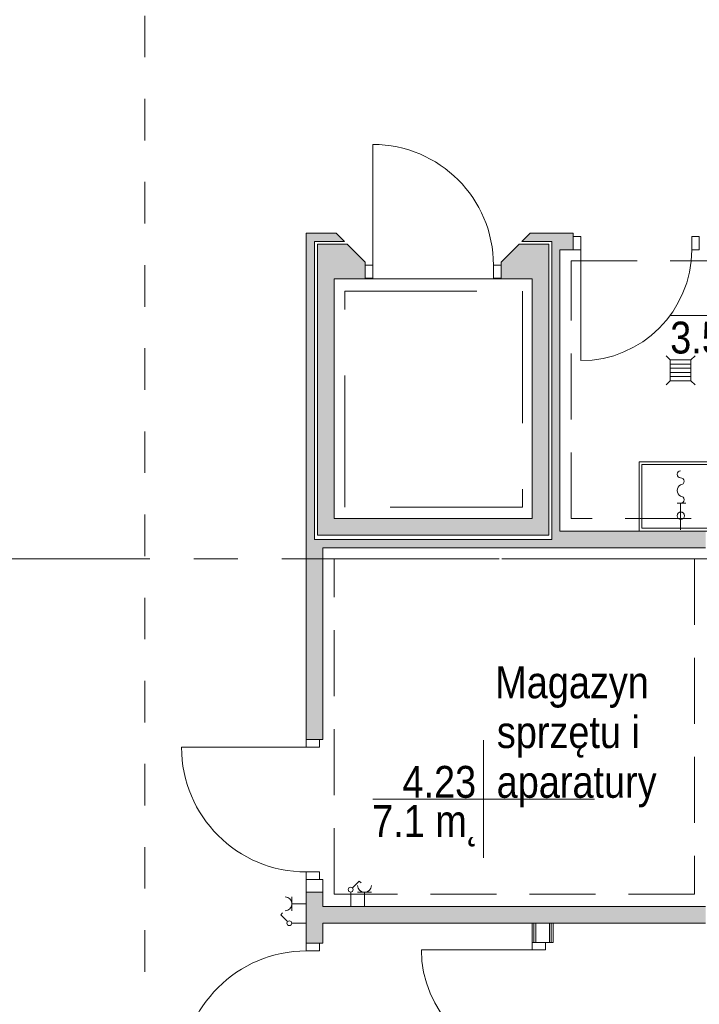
# Model space of a CAD drawing. Header units: centimetres. Extents: x -2424 to 1783, y 5 to 2907.
# Tile 35 of 99: x -529 to -39, y 567 to 1277. Entities that reach past the tile are written whole.
import ezdxf

# ---------------------------------------------------------------- set-up
doc = ezdxf.new("R2010")
doc.units = ezdxf.units.CM
for name, pattern in [('Dash', [60, 30, -30]), ('Długa kreska', [142.875, 95.25, -47.625]), ('Hidden', [71.4375, 47.625, -23.8125]), ('Oś', [222.25, 127, -31.75, 31.75, -31.75])]:
    doc.linetypes.add(name, pattern=pattern)
for name, color, linetype, lineweight in [('A-AREA-IDEN', 2, 'Continuous', 13), ('A-DETL', 90, 'Continuous', 9), ('A-DETL-GENF', 92, 'Continuous', 9), ('A-DETL-MEDM', 33, 'Continuous', 13), ('A-DOOR', 31, 'Continuous', 13), ('A-FLOR', 192, 'Continuous', 13), ('A-WALL', 113, 'Continuous', 13), ('A-WALL-FNSH', 113, 'Continuous', 13), ('E-ELEC-EQPM', 71, 'Continuous', 9), ('P-SANR-FIXT', 6, 'Continuous', 9), ('S-GRID', 1, 'Continuous', 13)]:
    doc.layers.add(name, color=color, linetype=linetype, lineweight=lineweight)
doc.layers.add('A-WALL-PATT', color=111, linetype='Continuous', lineweight=13, plot=False)
doc.styles.add('Arial_11', font='arial.ttf', dxfattribs={"width": 0.85, "height": 23})

msp = doc.modelspace()

# ---------------------------------------------------------------- linework, layer by layer
at = {"layer": 'A-AREA-IDEN', "color": 251, "lineweight": 9}
for p, q in [((30.05, 1063.89), (-59.71, 1063.89)), ((-194.72, 757.48), (-194.72, 714.98)), ((-184.97, 714.98), (-274.72, 714.98)), ((-274.72, 714.98), (-114.72, 714.98)), ((-194.72, 714.98), (-194.72, 672.48))]:
    msp.add_line(p, q, dxfattribs=at)
at = {"layer": 'A-DETL', "color": 251, "linetype": 'Hidden', "lineweight": 9}
for p, q in [((-131.62, 1103.33), (26.38, 1103.33)), ((-131.62, 917.33), (-131.62, 1103.33)), ((26.38, 917.33), (-131.62, 917.33)), ((-302.62, 888.33), (-42.62, 888.33)), ((-302.62, 646.33), (-302.62, 888.33)), ((-42.62, 888.33), (-42.62, 646.33)), ((-42.62, 646.33), (-302.62, 646.33))]:
    msp.add_line(p, q, dxfattribs=at)
at = {"layer": 'A-DETL', "color": 251, "linetype": 'Długa kreska', "lineweight": 9}
for p, q in [((-294.76, 1081.49), (-166.76, 1081.49)), ((-294.76, 925.49), (-294.76, 1081.49)), ((-166.76, 1081.49), (-166.76, 925.49)), ((-166.76, 925.49), (-294.76, 925.49))]:
    msp.add_line(p, q, dxfattribs=at)
at = {"layer": 'A-DETL', "color": 251, "linetype": 'Dash', "lineweight": 9}
for points, knots in [([(-561.62, 223.33), (-512.94, 223.33), (-458.63, 223.33), (-439.12, 233.02), (-439.12, 251.36), (-439.12, 296.62), (-439.12, 1289.33), (-439.12, 1326.28), (-439.12, 1329.11), (-439.12, 1432.79), (-439.12, 1435.62), (-439.12, 1472.57), (-476.08, 1472.57), (-478.91, 1472.57), (-555.62, 1472.57)], [0, 0, 0, 0, 1.364584, 2.39731, 3.331097, 14.882957, 26.638407, 37.929815, 39.498766, 40.694496, 42.263448, 43.102688, 43.941928, 45.215987, 45.215987, 45.215987, 45.215987]), ([(-555.62, 1472.57), (-478.91, 1472.57), (-450.62, 1472.57), (-439.12, 1472.57), (-439.12, 1461.07), (-439.12, 1432.79), (-439.12, 1329.11), (-439.12, 1326.28), (-439.12, 1289.33), (-402.17, 1289.33), (-399.34, 1289.33), (54.38, 1289.33), (347.2, 1289.33), (391.67, 1289.33), (413.88, 1267.11), (413.88, 1211.15), (413.88, 1019.9)], [0, 0, 0, 0, 1.274059, 1.834911, 2.395763, 3.964714, 5.438832, 7.007784, 7.847024, 8.686264, 14.083246, 22.278473, 30.929004, 34.961158, 36.402966, 39.45005, 39.45005, 39.45005, 39.45005])]:
    msp.add_open_spline(points, degree=3, knots=knots, dxfattribs=at)
at = {"layer": 'A-DETL-GENF', "color": 251, "lineweight": 9}
for p, q in [((-124.62, 1120.83), (-130.12, 1120.83)), ((-130.12, 1120.83), (-130.12, 1111.33)), ((-124.62, 1111.33), (-124.62, 1120.83)), ((-39.12, 1120.83), (-44.62, 1120.83)), ((-44.62, 1120.83), (-44.62, 1111.33)), ((-39.12, 1111.33), (-39.12, 1120.83)), ((-130.12, 1111.33), (-124.62, 1111.33)), ((-44.62, 1111.33), (-39.12, 1111.33)), ((-280.12, 1090.83), (-280.12, 1100.33)), ((-280.12, 1100.33), (-274.62, 1100.33)), ((-274.62, 1100.33), (-274.62, 1090.83)), ((-187.62, 1100.33), (-182.12, 1100.33)), ((-187.62, 1090.83), (-187.62, 1100.33)), ((-182.12, 1100.33), (-182.12, 1090.83)), ((-274.62, 1090.83), (-280.12, 1090.83)), ((-182.12, 1090.83), (-187.62, 1090.83)), ((-322.62, 757.83), (-322.62, 752.33)), ((-313.12, 757.83), (-322.62, 757.83)), ((-313.12, 752.33), (-313.12, 757.83)), ((-322.62, 752.33), (-313.12, 752.33)), ((-313.12, 662.33), (-322.62, 662.33)), ((-322.62, 662.33), (-322.62, 656.83)), ((-313.12, 656.83), (-313.12, 662.33)), ((-322.62, 656.83), (-313.12, 656.83)), ((-159.62, 611.53), (-159.62, 606.03)), ((-150.12, 611.53), (-159.62, 611.53)), ((-150.12, 606.03), (-150.12, 611.53)), ((-322.62, 605.33), (-322.62, 610.83)), ((-322.62, 610.83), (-313.12, 610.83)), ((-313.12, 605.33), (-322.62, 605.33)), ((-313.12, 610.83), (-313.12, 605.33)), ((-159.62, 606.03), (-150.12, 606.03))]:
    msp.add_line(p, q, dxfattribs=at)
at = {"layer": 'A-DETL-MEDM', "color": 251, "lineweight": 9}
for p, q in [((-130.12, 1111.33), (-130.12, 1120.83)), ((-130.12, 1120.83), (-124.62, 1120.83)), ((-124.62, 1120.83), (-124.62, 1111.33)), ((-44.62, 1120.83), (-44.62, 1111.33)), ((-39.12, 1120.83), (-44.62, 1120.83)), ((-39.12, 1111.33), (-39.12, 1120.83)), ((-124.62, 1111.33), (-130.12, 1111.33)), ((-44.62, 1111.33), (-39.12, 1111.33)), ((-274.62, 1100.33), (-280.12, 1100.33)), ((-280.12, 1100.33), (-280.12, 1090.83)), ((-274.62, 1090.83), (-274.62, 1100.33)), ((-187.62, 1090.83), (-187.62, 1100.33)), ((-187.62, 1100.33), (-182.12, 1100.33)), ((-182.12, 1100.33), (-182.12, 1090.83)), ((-280.12, 1090.83), (-274.62, 1090.83)), ((-182.12, 1090.83), (-187.62, 1090.83)), ((-322.62, 752.33), (-322.62, 757.83)), ((-322.62, 757.83), (-313.12, 757.83)), ((-313.12, 757.83), (-313.12, 752.33)), ((-313.12, 752.33), (-322.62, 752.33)), ((-313.12, 662.33), (-322.62, 662.33)), ((-322.62, 662.33), (-322.62, 656.83)), ((-313.12, 656.83), (-313.12, 662.33)), ((-322.62, 656.83), (-313.12, 656.83)), ((-159.62, 606.03), (-159.62, 611.53)), ((-159.62, 611.53), (-150.12, 611.53)), ((-150.12, 611.53), (-150.12, 606.03)), ((-322.62, 605.33), (-322.62, 610.83)), ((-322.62, 610.83), (-313.12, 610.83)), ((-313.12, 605.33), (-322.62, 605.33)), ((-313.12, 610.83), (-313.12, 605.33)), ((-150.12, 606.03), (-159.62, 606.03))]:
    msp.add_line(p, q, dxfattribs=at)
at = {"layer": 'A-DOOR', "color": 251, "lineweight": 9}
for p, q in [((-274.62, 1100.33), (-274.62, 1187.33)), ((-124.62, 1111.33), (-124.62, 1031.33)), ((-322.62, 752.33), (-412.62, 752.33)), ((-159.62, 606.03), (-239.62, 606.03))]:
    msp.add_line(p, q, dxfattribs=at)
for centre, radius, start, end in [((-274.62, 1100.33), 87, 0, 90), ((-124.62, 1111.33), 80, 270, 0), ((-322.62, 752.33), 90, 180, 270), ((-322.62, 515.33), 90, 90, 180), ((-159.62, 606.03), 80, 180, 270)]:
    msp.add_arc(centre, radius, start, end, dxfattribs=at)
at = {"layer": 'A-FLOR', "color": 251, "lineweight": 9}
msp.add_line((-280.12, 1090.33), (-182.12, 1090.33), dxfattribs=at)
at = {"layer": 'A-WALL', "color": 251, "lineweight": 9}
for p, q in [((-322.62, 1123.33), (-322.62, 757.83)), ((-301.12, 1123.33), (-322.62, 1123.33)), ((-295.12, 1117.33), (-301.12, 1123.33)), ((-161.12, 1123.33), (-167.12, 1117.33)), ((-130.12, 1123.33), (-161.12, 1123.33)), ((-130.12, 1120.83), (-130.12, 1123.33)), ((-316.62, 902.33), (-316.62, 1117.33)), ((-316.62, 1117.33), (-295.12, 1117.33)), ((-167.12, 1117.33), (-145.62, 1117.33)), ((-145.62, 1117.33), (-145.62, 902.33)), ((-293.12, 1115.33), (-314.62, 1115.33)), ((-314.62, 1115.33), (-314.62, 905.33)), ((-280.12, 1102.33), (-293.12, 1115.33)), ((-169.12, 1115.33), (-182.12, 1102.33)), ((-147.62, 1115.33), (-169.12, 1115.33)), ((-147.62, 905.33), (-147.62, 1115.33)), ((-139.62, 908.33), (-139.62, 1111.33)), ((-139.62, 1111.33), (-130.12, 1111.33)), ((-280.12, 1100.33), (-280.12, 1102.33)), ((-182.12, 1102.33), (-182.12, 1100.33)), ((-302.62, 917.33), (-302.62, 1090.33)), ((-302.62, 1090.33), (-280.12, 1090.33)), ((-280.12, 1090.33), (-280.12, 1090.83)), ((-182.12, 1090.83), (-182.12, 1090.33)), ((-182.12, 1090.33), (-159.62, 1090.33)), ((-159.62, 1090.33), (-159.62, 917.33)), ((-159.62, 917.33), (-302.62, 917.33)), ((-314.62, 905.33), (-147.62, 905.33)), ((34.38, 908.33), (-139.62, 908.33)), ((-145.62, 902.33), (-316.62, 902.33)), ((-310.62, 757.83), (-310.62, 896.33)), ((-310.62, 896.33), (-34.62, 896.33)), ((-313.12, 757.83), (-310.62, 757.83)), ((-322.62, 656.83), (-322.62, 647.83)), ((-310.62, 656.83), (-313.12, 656.83)), ((-310.62, 647.83), (-310.62, 656.83)), ((-322.62, 647.83), (-322.62, 610.83)), ((-310.62, 647.83), (-322.62, 647.83)), ((-310.62, 637.33), (-310.62, 647.83)), ((-34.62, 637.33), (-310.62, 637.33)), ((-310.62, 610.83), (-310.62, 625.33)), ((-310.62, 625.33), (-34.62, 625.33)), ((-158.37, 625.33), (-158.37, 611.53)), ((-147.12, 625.33), (-157.12, 625.33)), ((-157.12, 625.33), (-157.12, 611.53)), ((-147.12, 625.33), (-147.12, 611.53)), ((-145.87, 625.33), (-145.87, 611.53)), ((-150.12, 611.53), (-147.12, 611.53)), ((-313.12, 610.83), (-310.62, 610.83))]:
    msp.add_line(p, q, dxfattribs=at)
at = {"layer": 'A-WALL-FNSH', "color": 251, "lineweight": 9}
for p, q in [((-159.62, 625.33), (-159.62, 611.53)), ((-144.62, 611.53), (-144.62, 625.33)), ((-147.12, 611.53), (-144.62, 611.53))]:
    msp.add_line(p, q, dxfattribs=at)
at = {"layer": 'A-WALL-PATT', "color": 251, "linetype": 'Continuous', "lineweight": 9, "extrusion": (0, 0, -1)}
for points in [[(322.62, 935.11), (316.62, 1123.33), (322.62, 1123.33)], [(316.62, 1123.33), (322.62, 935.11), (322.62, 902.33)], [(316.62, 1123.33), (322.62, 902.33), (316.62, 902.33)], [(316.62, 1123.13), (295.12, 1117.33), (316.62, 1123.33)], [(316.62, 1123.33), (295.12, 1117.33), (301.12, 1123.33)], [(295.12, 1117.33), (316.62, 1123.13), (316.62, 1117.33)], [(145.62, 1117.33), (161.32, 1123.13), (167.12, 1117.33)], [(161.32, 1123.13), (145.62, 1117.33), (161.12, 1123.33)], [(161.12, 1123.33), (145.62, 1117.33), (145.62, 1123.33)], [(145.62, 1111.33), (130.12, 1123.33), (145.62, 1123.33)], [(130.12, 1123.33), (145.62, 1111.33), (139.62, 1111.33)], [(130.12, 1123.33), (139.62, 1111.33), (130.12, 1111.33)], [(314.62, 935.11), (302.62, 1115.33), (314.62, 1115.33)], [(302.62, 1115.33), (314.62, 935.11), (314.62, 917.33)], [(302.62, 1115.33), (314.62, 917.33), (302.62, 917.33)], [(302.62, 1090.33), (293.12, 1115.33), (302.62, 1115.33)], [(293.12, 1115.33), (302.62, 1090.33), (280.12, 1090.33)], [(293.12, 1115.33), (280.12, 1090.33), (280.12, 1102.33)], [(182.12, 1090.83), (159.62, 1090.33), (169.12, 1115.33)], [(169.12, 1115.33), (182.12, 1102.33), (182.12, 1090.83)], [(169.12, 1115.33), (159.62, 1090.33), (159.62, 1115.33)], [(159.62, 905.33), (147.62, 1115.33), (159.62, 1115.33)], [(147.62, 1115.33), (159.62, 905.33), (147.62, 905.33)], [(145.62, 935.11), (139.62, 1111.33), (145.62, 1111.33)], [(139.62, 1111.33), (145.62, 935.11), (145.62, 902.33)], [(139.62, 1111.33), (145.62, 902.33), (139.62, 902.33)], [(159.62, 1090.33), (182.12, 1090.83), (182.12, 1090.33)], [(314.62, 905.33), (159.62, 917.33), (314.62, 917.33)], [(159.62, 917.33), (314.62, 905.33), (159.62, 905.33)], [(139.62, 902.33), (34.62, 908.33), (139.62, 908.33)], [(34.62, 908.33), (139.62, 902.33), (139.62, 896.33)], [(34.62, 908.33), (139.62, 896.33), (34.62, 896.33)], [(322.62, 896.33), (139.62, 902.33), (322.62, 902.33)], [(139.62, 902.33), (322.62, 896.33), (139.62, 896.33)], [(310.62, 757.83), (322.62, 896.33), (322.62, 757.83)], [(322.62, 896.33), (310.62, 757.83), (310.62, 896.33)], [(322.62, 610.83), (310.62, 647.83), (322.62, 647.83)], [(310.62, 647.83), (322.62, 610.83), (310.62, 610.83)], [(310.62, 625.33), (34.62, 637.33), (310.62, 637.33)], [(34.62, 637.33), (310.62, 625.33), (34.62, 625.33)]]:
    msp.add_solid(points, dxfattribs=at)
at = {"layer": 'E-ELEC-EQPM', "color": 251, "lineweight": 9}
for p, q in [((-289.39, 650.81), (-284.44, 655.75)), ((-284.44, 655.75), (-283.13, 654.44)), ((-290.62, 647.83), (-290.62, 637.33)), ((-275.62, 647.66), (-285.62, 647.66)), ((-280.62, 647.66), (-280.62, 637.33)), ((-332.96, 644.33), (-332.96, 634.33)), ((-341.05, 631.51), (-339.74, 632.82)), ((-332.96, 639.33), (-322.62, 639.33)), ((-336.11, 626.56), (-341.05, 631.51)), ((-333.12, 625.33), (-322.62, 625.33))]:
    msp.add_line(p, q, dxfattribs=at)
for centre in [(-290.62, 649.57), (-334.87, 625.33)]:
    msp.add_circle(centre, 1.75, dxfattribs=at)
for centre, start, end in [((-280.62, 652.66), 180, 0), ((-337.96, 639.33), 270, 90)]:
    msp.add_arc(centre, 5, start, end, dxfattribs=at)
at = {"layer": 'P-SANR-FIXT', "color": 251, "lineweight": 9}
for p, q in [((-63.12, 1034.83), (-60.12, 1031.83)), ((-60.12, 1031.83), (-45.12, 1031.83)), ((-60.12, 1016.83), (-60.12, 1031.83)), ((-42.12, 1034.83), (-45.12, 1031.83)), ((-45.12, 1031.83), (-45.12, 1016.83)), ((-60.12, 1028.83), (-45.12, 1028.83)), ((-60.12, 1025.83), (-45.12, 1025.83)), ((-63.12, 1013.83), (-60.12, 1016.83)), ((-60.12, 1022.83), (-45.12, 1022.83)), ((-60.12, 1019.83), (-45.12, 1019.83)), ((-45.12, 1016.83), (-60.12, 1016.83)), ((-45.12, 1016.83), (-42.12, 1013.83)), ((-82.62, 908.33), (-82.62, 958.33)), ((-82.62, 958.33), (-22.62, 958.33)), ((-80.62, 910.33), (-80.62, 956.33)), ((-80.62, 956.33), (-24.62, 956.33)), ((-55.12, 928.51), (-48.91, 928.51)), ((-52.62, 909.33), (-52.62, 928.51)), ((-24.62, 910.33), (-80.62, 910.33))]:
    msp.add_line(p, q, dxfattribs=at)
msp.add_circle((-52.47, 919.4), 2.7, dxfattribs=at)
for centre, radius, start, end in [((-52.62, 949.3), 2.5, 90, 270), ((-52.62, 944.3), 2.5, 270, 90), ((-50.44, 937.65), 4.68, 117.78929, 242.21071), ((-52.62, 931.01), 2.5, 270, 90)]:
    msp.add_arc(centre, radius, start, end, dxfattribs=at)
at = {"layer": 'S-GRID', "color": 251, "linetype": 'Oś', "lineweight": 9}
msp.add_line((1342.46, 888.33), (-1368.76, 888.33), dxfattribs=at)

# ---------------------------------------------------------------- texts
at = {"layer": 'A-AREA-IDEN', "color": 251, "lineweight": 9, "style": 'Arial_11', "width": 0.85}
for s, p in [('3.5 m˛', (-60.12, 1036.5)), ('Magazyn', (-186.33, 787.66)), ('sprzętu i', (-185.14, 751.76)), ('4.23', (-253.25, 715.87)), ('aparatury', (-185.27, 715.87)), ('7.1 m˛', (-275.14, 687.59))]:
    msp.add_text(s, height=23, dxfattribs=at).set_placement(p)

doc.saveas('drawing.dxf')
